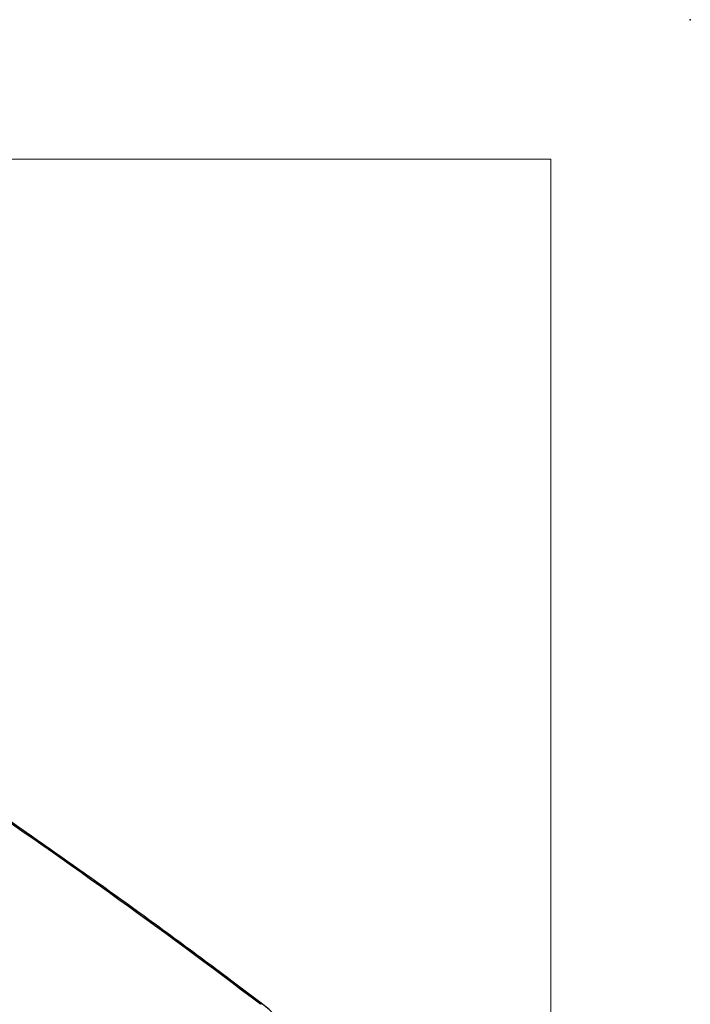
# Paper-space layout 'Sheet1' of a CAD drawing. Header units: millimetres. Extents: x 0 to 420, y 0 to 297.
# Tile 130 of 130: x 386 to 420, y 248 to 297. Entities that reach past the tile are written whole.
import ezdxf

# ---------------------------------------------------------------- set-up
doc = ezdxf.new("R2010")
doc.units = ezdxf.units.MM
doc.header["$PDSIZE"] = -1
doc.layers.add('SLD-0', color=179, linetype='Continuous')

psp = doc.layouts.new('Sheet1')

# ---------------------------------------------------------------- linework, layer by layer
at = {"layer": 'SLD-0', "color": 179, "linetype": 'Continuous', "lineweight": 18}
for q in [(7, 290), (413, 7)]:
    psp.add_line((413, 290), q, dxfattribs=at)
at = {"layer": 'SLD-0', "color": 8, "linetype": 'Continuous', "lineweight": 25}
psp.add_arc((398.485, 247.505), 0.0871, 62.5263, 131.1998, dxfattribs=at)
at = {"layer": 'SLD-0', "color": 179, "linetype": 'Continuous', "lineweight": 25}
psp.add_ellipse((374.977, 36.747), major_axis=(-157.904, 248.172), ratio=0.546435, start_param=5.309074, end_param=5.455387, dxfattribs=at)
for points, knots in [([(398.525, 247.582), (397.993, 247.984), (396.451, 249.15), (393.895, 251.044), (390.856, 253.249), (387.813, 255.407), (384.767, 257.519), (381.719, 259.583), (378.67, 261.6), (375.62, 263.568), (372.57, 265.487), (370.071, 267.021), (368.59, 267.91), (368.125, 268.189)], [0, 0, 0, 0, 0.052716, 0.152877, 0.253037, 0.353197, 0.453357, 0.553516, 0.653675, 0.753834, 0.853993, 0.954153, 1, 1, 1, 1]), ([(400.977, 243.325), (400.969, 243.399), (400.945, 243.614), (400.872, 243.983), (400.744, 244.431), (400.575, 244.883), (400.366, 245.331), (400.123, 245.77), (399.849, 246.192), (399.547, 246.591), (399.223, 246.96), (398.882, 247.297), (398.644, 247.487), (398.525, 247.582)], [0, 0, 0, 0, 0.0502935, 0.1456202, 0.2408108, 0.3358337, 0.4307172, 0.5255017, 0.620235, 0.7149661, 0.8097365, 0.9045973, 1, 1, 1, 1])]:
    psp.add_open_spline(points, degree=3, knots=knots, dxfattribs=at)
at = {"layer": 'SLD-0'}
psp.add_point((420, 297), dxfattribs=at)

doc.saveas('drawing.dxf')
